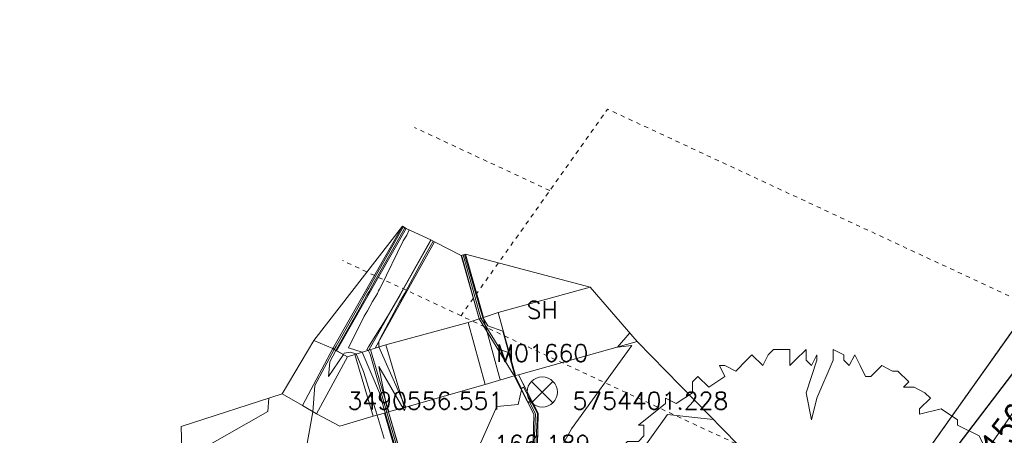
# Model space of a CAD drawing. Header units: metres. Extents: x 3490449 to 3490968, y 5754217 to 5754743.
# Tile 25 of 212: x 3490544 to 3490567, y 5754400 to 5754410. Entities that reach past the tile are written whole.
import ezdxf
from ezdxf.enums import TextEntityAlignment as Align

# ---------------------------------------------------------------- set-up
doc = ezdxf.new("R2010")
doc.units = ezdxf.units.M
doc.header["$LTSCALE"] = 0.25
doc.linetypes.add('Kartierung-07$0$AUSGEZOGEN', pattern=[0])
doc.linetypes.add('Kartierung-07$0$STRICHLINIE', pattern=[19.05, 12.7, -6.35])
for name, color, linetype, lineweight, true_color in [('Kartierung-07$0$$BRUCH', 7, 'Continuous', 18, 0x82563a), ('Kartierung-07$0$$HOEHEN_Haupt', 7, 'Continuous', 18, 0x82563a), ('Kartierung-07$0$$HOEHEN_Mittel', 7, 'Continuous', 18, 0x82563a), ('Kartierung-07$0$$P_INF_FL', 7, 'Kartierung-07$0$AUSGEZOGEN', 18, 0x82563a), ('Kartierung-07$0$$P_INF_H_Schacht', 7, 'Kartierung-07$0$AUSGEZOGEN', 18, 0x82563a), ('Kartierung-07$0$$P_INF_NR_Schacht', 7, 'Kartierung-07$0$AUSGEZOGEN', 18, 0x82563a), ('Kartierung-07$0$$P_INF_X', 7, 'Kartierung-07$0$AUSGEZOGEN', 18, 0x82563a), ('Kartierung-07$0$B_Bau', 7, 'Continuous', 18, 0x82563a), ('Kartierung-07$0$B_Baum', 7, 'Continuous', 18, 0x82563a), ('Kartierung-07$0$B_Haus_aus', 7, 'Kartierung-07$0$AUSGEZOGEN', 18, 0x82563a), ('Kartierung-07$0$B_Mauer', 7, 'Kartierung-07$0$AUSGEZOGEN', 18, 0x82563a), ('Kartierung-07$0$Hilfe_DGM', 7, 'Continuous', 18, 0x82563a), ('Kartierung-07$0$SYM_SH', 7, 'Kartierung-07$0$AUSGEZOGEN', 18, 0x82563a)]:
    doc.layers.add(name, color=color, linetype=linetype, lineweight=lineweight, true_color=true_color)
doc.layers.add('Kartierung-07$0$B_MW-Leitung_Aus', color=7, linetype='Continuous', true_color=0x82563a)
doc.layers.add('Kartierung-07$0$B_MW-Leitung_HA_Schrift_Aus', color=7, linetype='Continuous', true_color=0x82563a)
doc.styles.add('Kartierung-07$0$STANDARD', font='romans.shx', dxfattribs={"width": 0.8})

# ---------------------------------------------------------------- blocks, each defined once
blk = doc.blocks.new('Kartierung-07$0$PKT_SH')
at = {"layer": 'Kartierung-07$0$SYM_SH'}
for p, q in [((0.247, 0.247), (-0.247, -0.247)), ((-0.247, 0.247), (0.247, -0.247))]:
    blk.add_line(p, q, dxfattribs=at)
blk.add_circle((0, 0), 0.35, dxfattribs=at)
at = {"layer": 'Kartierung-07$0$$P_INF_FL', "style": 'Kartierung-07$0$STANDARD'}
blk.add_attdef('CODE', text='', height=0.8, dxfattribs=at).set_placement((0, 1.7), align=Align.CENTER)
at = {"layer": 'Kartierung-07$0$$P_INF_H_Schacht', "style": 'Kartierung-07$0$STANDARD'}
blk.add_attdef('H', text='', height=0.8, dxfattribs=at).set_placement((0, -1.4), align=Align.CENTER)
at = {"layer": 'Kartierung-07$0$$P_INF_NR_Schacht', "style": 'Kartierung-07$0$STANDARD'}
blk.add_attdef('NR', text='', height=0.8, dxfattribs=at).set_placement((0, 0.7), align=Align.CENTER)
at = {"layer": 'Kartierung-07$0$$P_INF_X', "style": 'Kartierung-07$0$STANDARD'}
blk.add_attdef('X', text='', height=0.8, dxfattribs=at).set_placement((-0.9, -0.4), align=Align.RIGHT)
blk.add_attdef('Y', (0.7, -0.4), '', height=0.8, dxfattribs=at)
blk = doc.blocks.new('Kartierung-07$0$B_Baum')
at = {"layer": 'Kartierung-07$0$B_Baum'}
blk.add_lwpolyline([(-0.4417, -0.1918), (-0.4667, -0.1793), (-0.4542, -0.1418), (-0.4667, -0.1418), (-0.4792, -0.1543), (-0.4917, -0.1293), (-0.4792, -0.1168), (-0.4792, -0.1043), (-0.4542, -0.0793), (-0.4792, -0.0793), (-0.4917, -0.0543), (-0.4792, -0.0543), (-0.4917, -0.0293), (-0.4917, -0.0043), (-0.4792, 0.0082), (-0.4792, -0.0043), (-0.4667, -0.0043), (-0.4542, 0.0082), (-0.4667, 0.0457), (-0.4917, 0.0332), (-0.5042, 0.0707), (-0.4667, 0.0957), (-0.4792, 0.1082), (-0.4542, 0.1207), (-0.4542, 0.1457), (-0.4542, 0.1707), (-0.4292, 0.1832), (-0.3542, 0.1457), (-0.3417, 0.1582), (-0.2917, 0.1082), (-0.2792, 0.1207), (-0.3292, 0.1707), (-0.3542, 0.1707), (-0.4292, 0.2082), (-0.4417, 0.2332), (-0.4167, 0.2332), (-0.4042, 0.2457), (-0.4167, 0.2832), (-0.4042, 0.2957), (-0.3792, 0.2957), (-0.3667, 0.3082), (-0.3667, 0.3332), (-0.3792, 0.3332), (-0.3167, 0.3832), (-0.3167, 0.3957), (-0.2917, 0.3832), (-0.2542, 0.4082), (-0.2542, 0.4332), (-0.2417, 0.4457), (-0.2167, 0.4207), (-0.1792, 0.4457), (-0.1917, 0.4707), (-0.1792, 0.4707), (-0.1542, 0.4582), (-0.1292, 0.4832), (-0.1167, 0.4957), (-0.0917, 0.4707), (-0.0792, 0.4957), (-0.0667, 0.5082), (-0.0292, 0.5082), (-0.0292, 0.4707), (-0.0167, 0.4832), (0.0083, 0.5082), (0.0083, 0.4832), (0.0208, 0.4707), (0.0333, 0.4957), (0.0333, 0.4832), (0.0083, 0.4082), (0.0208, 0.3457), (0.0333, 0.3957), (0.0708, 0.4832), (0.0708, 0.5082), (0.0958, 0.4957), (0.0958, 0.4832), (0.1083, 0.4707), (0.1208, 0.4957), (0.1333, 0.4707), (0.1458, 0.4457), (0.1583, 0.4457), (0.1833, 0.4707), (0.2083, 0.4582), (0.2208, 0.4582), (0.2458, 0.4332), (0.2333, 0.4207), (0.2583, 0.4207), (0.2833, 0.4082), (0.2958, 0.3957), (0.2708, 0.3707), (0.2708, 0.3582), (0.3208, 0.3707), (0.3583, 0.3457), (0.3583, 0.3332), (0.4083, 0.3082), (0.4208, 0.2832), (0.4208, 0.2582), (0.4583, 0.2457), (0.4333, 0.2207), (0.4583, 0.1957), (0.4083, 0.1832), (0.2958, 0.1332), (0.3083, 0.1207), (0.4208, 0.1582), (0.4833, 0.1457), (0.4708, 0.1207), (0.5083, 0.0957), (0.4958, 0.0832), (0.4958, 0.0707), (0.4833, 0.0457), (0.5083, -0.0168), (0.4958, -0.0293), (0.4958, -0.0918), (0.4833, -0.1168), (0.4583, -0.0793), (0.3583, -0.0668), (0.3833, -0.0918), (0.4083, -0.1043), (0.4333, -0.1293), (0.4208, -0.1918), (0.4583, -0.2168), (0.4333, -0.2418), (0.3958, -0.2418), (0.4208, -0.2793), (0.3958, -0.2918), (0.3833, -0.3418), (0.3708, -0.3418), (0.2583, -0.2293), (0.2208, -0.2418), (0.2583, -0.2668), (0.2958, -0.3043), (0.3083, -0.3793), (0.2833, -0.4168), (0.2583, -0.4043), (0.2458, -0.4418), (0.2083, -0.4293), (0.1458, -0.5043), (0.1208, -0.4793), (0.0833, -0.5168), (0.0833, -0.4793), (0.0583, -0.5043), (0.0333, -0.5043), (0.0333, -0.4543), (0.0208, -0.3668), (-0.0167, -0.5043), (-0.0417, -0.5043), (-0.0667, -0.4793), (-0.1042, -0.4918), (-0.1292, -0.4918), (-0.1167, -0.4668), (-0.1417, -0.4543), (-0.1542, -0.4793), (-0.1917, -0.4543), (-0.1167, -0.3668), (-0.1167, -0.3293), (-0.1542, -0.3293), (-0.1792, -0.4043), (-0.2292, -0.4418), (-0.2542, -0.4418), (-0.2542, -0.4043), (-0.3042, -0.4043), (-0.3167, -0.3918), (-0.3167, -0.3668), (-0.3417, -0.3668), (-0.3917, -0.3168), (-0.3417, -0.2668), (-0.2917, -0.2293), (-0.3042, -0.2043), (-0.3917, -0.2918), (-0.4042, -0.2668), (-0.4417, -0.2418), (-0.3042, -0.1543), (-0.3042, -0.1293), (-0.2792, -0.1043), (-0.2792, -0.0918), (-0.3542, -0.1668), (-0.3792, -0.1668), (-0.4417, -0.1918)], dxfattribs=at)

msp = doc.modelspace()

# ---------------------------------------------------------------- linework, layer by layer
at = {"layer": 'Kartierung-07$0$$BRUCH', "ltscale": 0.02}
for p, q in [((3490551.71, 5754402.231), (3490553.321, 5754405.06)), ((3490553.408, 5754405.011), (3490551.797, 5754402.181)), ((3490552.546, 5754402.2), (3490553.974, 5754404.75)), ((3490554.061, 5754404.701), (3490552.685, 5754402.243)), ((3490555.095, 5754402.923), (3490554.678, 5754404.389)), ((3490554.774, 5754404.416), (3490555.19, 5754402.954)), ((3490557.661, 5754403.653), (3490555.531, 5754403.067)), ((3490567.832, 5754403.223), (3490564.443, 5754398.446)), ((3490555.095, 5754402.923), (3490554.842, 5754402.839)), ((3490555.19, 5754402.954), (3490555.095, 5754402.923)), ((3490555.531, 5754403.067), (3490555.19, 5754402.954)), ((3490555.931, 5754401.608), (3490555.531, 5754403.067)), ((3490554.842, 5754402.839), (3490552.935, 5754402.321)), ((3490554.842, 5754402.839), (3490555.233, 5754401.406)), ((3490551.71, 5754402.231), (3490551.271, 5754402.42)), ((3490556.002, 5754401.628), (3490558.744, 5754402.396)), ((3490551.011, 5754400.916), (3490551.71, 5754402.231)), ((3490551.71, 5754402.231), (3490551.797, 5754402.181)), ((3490551.797, 5754402.181), (3490552.051, 5754402.042)), ((3490552.546, 5754402.2), (3490552.219, 5754402.099)), ((3490552.685, 5754402.243), (3490552.546, 5754402.2)), ((3490552.935, 5754402.321), (3490552.685, 5754402.243)), ((3490552.935, 5754402.321), (3490553.364, 5754400.873)), ((3490552.051, 5754402.042), (3490551.332, 5754400.721)), ((3490552.219, 5754402.099), (3490552.051, 5754402.042)), ((3490552.646, 5754400.668), (3490552.219, 5754402.099)), ((3490555.233, 5754401.406), (3490555.904, 5754401.6)), ((3490555.904, 5754401.6), (3490555.931, 5754401.608)), ((3490556.358, 5754400.717), (3490555.904, 5754401.6)), ((3490555.931, 5754401.608), (3490556.002, 5754401.628)), ((3490556.002, 5754401.628), (3490556.459, 5754400.74)), ((3490553.364, 5754400.873), (3490555.233, 5754401.406)), ((3490550.536, 5754401.183), (3490551.011, 5754400.916)), ((3490551.011, 5754400.916), (3490551.332, 5754400.721)), ((3490553, 5754400.769), (3490553.364, 5754400.873)), ((3490551.332, 5754400.721), (3490551.87, 5754400.436)), ((3490551.87, 5754400.436), (3490552.646, 5754400.668)), ((3490552.646, 5754400.668), (3490552.904, 5754400.741)), ((3490552.904, 5754400.741), (3490553, 5754400.769)), ((3490553.334, 5754399.265), (3490552.904, 5754400.741)), ((3490553, 5754400.769), (3490553.437, 5754399.27)), ((3490556.327, 5754399.296), (3490556.358, 5754400.717)), ((3490556.459, 5754400.74), (3490556.426, 5754399.241))]:
    msp.add_line(p, q, dxfattribs=at)
at = {"layer": 'Kartierung-07$0$$HOEHEN_Haupt', "ltscale": 0.02}
for points in [[(3490542.853, 5754384.502), (3490544.78, 5754387.792), (3490544.986, 5754390.409), (3490545.431, 5754391.363), (3490548.534, 5754394.632), (3490549.947, 5754396.596), (3490549.172, 5754397.253), (3490549.962, 5754398.649), (3490550.974, 5754399.225), (3490551.245, 5754400.774), (3490551.297, 5754401.376), (3490551.743, 5754402.212), (3490551.766, 5754402.254), (3490551.786, 5754402.288), (3490551.978, 5754402.631), (3490552.356, 5754403.3), (3490552.406, 5754403.389), (3490552.529, 5754403.606), (3490552.542, 5754403.63), (3490552.552, 5754403.647), (3490552.748, 5754403.997), (3490553.323, 5754405.014), (3490553.342, 5754405.048), (3490553.342, 5754405.048)], [(3490554.685, 5754404.391), (3490554.716, 5754404.282), (3490555.095, 5754402.923), (3490555.88, 5754401.645), (3490555.894, 5754401.64), (3490555.905, 5754401.6), (3490556.069, 5754401.279), (3490555.992, 5754400.941), (3490555.5, 5754400.892), (3490554.788, 5754399.282), (3490554.558, 5754398.364), (3490554.377, 5754397.569), (3490553.281, 5754397.217), (3490553.143, 5754397.044), (3490552.926, 5754396.976), (3490552.47, 5754396.031), (3490550.866, 5754395.803), (3490549.251, 5754393.557), (3490547.18, 5754391.375), (3490545.885, 5754388.601), (3490545.787, 5754387.355), (3490543.403, 5754383.285)]]:
    msp.add_lwpolyline(points, dxfattribs=at)
at = {"layer": 'Kartierung-07$0$$HOEHEN_Mittel', "ltscale": 0.02}
for points in [[(3490552.9, 5754400.15), (3490552.732, 5754400.692), (3490552.42, 5754401.7), (3490552.247, 5754402.108), (3490552.111, 5754402.15), (3490551.975, 5754402.128), (3490551.954, 5754402.095), (3490551.609, 5754401.589), (3490551.637, 5754401.924), (3490551.78, 5754402.191), (3490551.787, 5754402.204), (3490551.828, 5754402.277), (3490552.239, 5754403.007), (3490552.385, 5754403.266), (3490552.497, 5754403.467), (3490552.547, 5754403.554), (3490552.578, 5754403.61), (3490552.6, 5754403.649), (3490553.059, 5754404.465), (3490553.326, 5754404.938), (3490553.377, 5754405.028), (3490553.377, 5754405.029)], [(3490553.261, 5754399.595), (3490552.923, 5754400.747), (3490552.79, 5754401.206), (3490552.389, 5754402.151), (3490552.07, 5754402.249), (3490552.438, 5754402.982), (3490552.515, 5754403.104), (3490552.625, 5754403.324), (3490552.741, 5754403.507), (3490552.769, 5754403.565), (3490552.789, 5754403.607), (3490552.822, 5754403.66), (3490553.335, 5754404.724), (3490553.421, 5754404.854), (3490553.421, 5754404.854), (3490553.478, 5754404.979)], [(3490542.749, 5754383.032), (3490545.384, 5754387.53), (3490545.525, 5754389.325), (3490546.48, 5754391.37), (3490548.964, 5754393.987), (3490550.901, 5754396.68), (3490552.824, 5754396.954), (3490553.032, 5754397.385), (3490553.198, 5754398.217), (3490553.392, 5754399.268), (3490553.137, 5754400.154), (3490552.96, 5754400.757), (3490552.57, 5754402.102), (3490552.53, 5754402.195), (3490552.499, 5754402.205), (3490552.535, 5754402.277), (3490552.82, 5754402.729), (3490552.824, 5754402.738), (3490553.022, 5754403.05), (3490553.265, 5754403.475), (3490553.378, 5754403.672), (3490553.383, 5754403.682), (3490553.412, 5754403.736), (3490553.985, 5754404.744)], [(3490553.429, 5754399.27), (3490553.012, 5754400.713), (3490552.996, 5754400.768), (3490552.954, 5754400.914), (3490552.775, 5754401.822), (3490553.331, 5754400.864), (3490553.367, 5754400.8), (3490553.39, 5754400.88), (3490553.387, 5754400.904), (3490553.31, 5754401.054), (3490552.776, 5754402.271), (3490552.774, 5754402.402), (3490552.868, 5754402.578), (3490553.254, 5754403.305), (3490553.35, 5754403.473), (3490553.374, 5754403.515), (3490553.445, 5754403.647), (3490553.823, 5754404.347), (3490554.033, 5754404.717)], [(3490556.335, 5754399.387), (3490556.395, 5754400.725), (3490556.245, 5754401.006), (3490556.227, 5754400.99), (3490555.914, 5754401.603), (3490555.767, 5754402.139), (3490555.587, 5754402.202), (3490555.135, 5754402.936), (3490554.918, 5754403.717), (3490554.721, 5754404.401)], [(3490556.381, 5754399.266), (3490556.419, 5754400.301), (3490556.438, 5754400.735), (3490556.114, 5754401.342), (3490556.075, 5754401.307), (3490555.923, 5754401.605), (3490555.64, 5754402.638), (3490555.293, 5754402.759), (3490555.176, 5754402.949), (3490555.119, 5754403.152), (3490554.757, 5754404.411)], [(3490546.272, 5754382.379), (3490546.032, 5754383.098), (3490545.58, 5754385.709), (3490546.391, 5754387.093), (3490546.424, 5754387.516), (3490548.229, 5754391.382), (3490549.681, 5754392.912), (3490550.814, 5754394.487), (3490551.938, 5754394.647), (3490552.258, 5754395.309), (3490553.353, 5754395.652), (3490554.052, 5754396.53), (3490555.727, 5754397.069), (3490556.095, 5754397.521), (3490557.095, 5754397.727), (3490556.509, 5754399.194), (3490556.588, 5754399.23), (3490557.227, 5754400.376), (3490558.619, 5754402.306), (3490558.287, 5754402.268), (3490558.573, 5754402.594)], [(3490567.319, 5754397.201), (3490565.842, 5754398.119), (3490566.03, 5754398.721), (3490566.03, 5754398.722), (3490567.892, 5754401.42)], [(3490550.232, 5754401.085), (3490550.21, 5754400.778), (3490548.708, 5754399.924), (3490548.243, 5754399.101)], [(3490547.922, 5754380.841), (3490547.075, 5754382.538), (3490547.007, 5754382.843), (3490546.873, 5754383.245), (3490546.306, 5754386.517), (3490546.592, 5754387.005), (3490546.604, 5754387.155), (3490548.579, 5754391.384), (3490549.825, 5754392.697), (3490550.796, 5754394.048), (3490551.761, 5754394.185), (3490552.036, 5754394.754), (3490553.424, 5754395.188), (3490554.309, 5754396.301), (3490555.876, 5754396.805), (3490556.394, 5754397.443), (3490557.806, 5754397.734), (3490557.429, 5754398.677), (3490558.386, 5754399.106), (3490558.703, 5754399.676), (3490559.447, 5754400.706), (3490560.502, 5754400.595)]]:
    msp.add_lwpolyline(points, dxfattribs=at)
at = {"layer": 'Kartierung-07$0$B_Bau', "ltscale": 0.02}
for points, elevation in [([(3490557.661, 5754403.653), (3490555.531, 5754403.067), (3490555.19, 5754402.954), (3490555.095, 5754402.923), (3490554.842, 5754402.839), (3490552.935, 5754402.321), (3490552.685, 5754402.243), (3490552.546, 5754402.2), (3490552.219, 5754402.099), (3490552.051, 5754402.042), (3490551.71, 5754402.231), (3490551.271, 5754402.42)], 165.716), ([(3490550.536, 5754401.183), (3490551.011, 5754400.916), (3490551.332, 5754400.721), (3490551.87, 5754400.436), (3490552.646, 5754400.668), (3490552.904, 5754400.741), (3490553, 5754400.769), (3490553.364, 5754400.873), (3490555.233, 5754401.406), (3490555.904, 5754401.6), (3490555.931, 5754401.608), (3490556.002, 5754401.628), (3490558.744, 5754402.396)], 166.594)]:
    msp.add_lwpolyline(points, dxfattribs=dict(at, elevation=elevation))
for points in [[(3490555.582, 5754401.507), (3490555.186, 5754402.953)], [(3490555.931, 5754401.608), (3490555.531, 5754403.067)], [(3490554.842, 5754402.839), (3490555.233, 5754401.406)], [(3490551.011, 5754400.916), (3490551.71, 5754402.231)], [(3490552.578, 5754402.21), (3490553.005, 5754400.77)], [(3490552.935, 5754402.321), (3490553.364, 5754400.873)], [(3490552.051, 5754402.042), (3490551.332, 5754400.721)], [(3490552.646, 5754400.668), (3490552.219, 5754402.099)]]:
    msp.add_lwpolyline(points, dxfattribs=at)
at = {"layer": 'Kartierung-07$0$B_Haus_aus', "linetype": 'Kartierung-07$0$STRICHLINIE', "ltscale": 0.01}
for p, q in [((3490556.726, 5754405.887), (3490553.601, 5754407.342)), ((3490554.673, 5754402.993), (3490551.93, 5754404.27))]:
    msp.add_line(p, q, dxfattribs=at)
at = {"layer": 'Kartierung-07$0$B_Haus_aus', "linetype": 'Kartierung-07$0$STRICHLINIE', "ltscale": 0.02, "flags": 128}
msp.add_lwpolyline([(3490564.443, 5754398.446), (3490567.832, 5754403.223), (3490558.061, 5754407.77), (3490554.673, 5754402.993), (3490564.443, 5754398.446)], dxfattribs=at)
at = {"layer": 'Kartierung-07$0$B_Mauer', "ltscale": 0.02}
for points in [[(3490551.71, 5754402.231), (3490553.321, 5754405.06)], [(3490553.408, 5754405.011), (3490551.797, 5754402.181)], [(3490552.546, 5754402.2), (3490553.974, 5754404.75)], [(3490554.061, 5754404.701), (3490552.685, 5754402.243)], [(3490555.095, 5754402.923), (3490554.678, 5754404.389)], [(3490554.774, 5754404.416), (3490555.19, 5754402.954)], [(3490556.327, 5754399.296), (3490556.358, 5754400.717), (3490555.904, 5754401.6)], [(3490556.002, 5754401.628), (3490556.201, 5754401.241)], [(3490556.358, 5754400.936), (3490556.459, 5754400.74)], [(3490552.989, 5754397.383), (3490553.334, 5754399.265), (3490552.904, 5754400.741)], [(3490553, 5754400.769), (3490553.437, 5754399.27), (3490553.091, 5754397.387)], [(3490556.459, 5754400.74), (3490556.426, 5754399.241)]]:
    msp.add_lwpolyline(points, dxfattribs=at)
at = {"layer": 'Kartierung-07$0$B_MW-Leitung_Aus', "ltscale": 0.02}
msp.add_line((3490562.138, 5754394.733), (3490571.779, 5754407.355), dxfattribs=at)
at = {"layer": 'Kartierung-07$0$Hilfe_DGM', "ltscale": 0.02}
msp.add_lwpolyline([(3490542.74, 5754388.813), (3490544.515, 5754391.357), (3490548.355, 5754394.901), (3490548.207, 5754400.434), (3490550.536, 5754401.183), (3490551.271, 5754402.42), (3490553.321, 5754405.06), (3490553.408, 5754405.011), (3490553.974, 5754404.75), (3490554.061, 5754404.701), (3490554.678, 5754404.389), (3490554.774, 5754404.416), (3490557.661, 5754403.653), (3490558.744, 5754402.396), (3490561.064, 5754400.019), (3490561.305, 5754399.907), (3490564.29, 5754398.518), (3490564.443, 5754398.446), (3490567.832, 5754403.223), (3490568.594, 5754404.412), (3490567.53, 5754404.764), (3490567.99, 5754406.115), (3490570.382, 5754408.454), (3490565.031, 5754414.106)], dxfattribs=at)

# ---------------------------------------------------------------- block references
at = {"layer": 'Kartierung-07$0$B_Baum', "xscale": 10, "yscale": 10, "zscale": 10}
msp.add_blockref('Kartierung-07$0$B_Baum', (3490562.565, 5754397.131, 320.159), dxfattribs=at)
at = {"layer": 'Kartierung-07$0$B_Mauer'}
ref = msp.add_blockref('Kartierung-07$0$PKT_SH', (3490556.551, 5754401.228, 166.189), dxfattribs=at)
ref.add_attrib('Y', '5754401.228', (3490557.251, 5754400.828, 166.189), dxfattribs={"layer": 'Kartierung-07$0$$P_INF_X', "height": 0.4, "style": 'Kartierung-07$0$STANDARD'})
ref.add_attrib('X', '3490556.551', dxfattribs={"layer": 'Kartierung-07$0$$P_INF_X', "height": 0.4, "style": 'Kartierung-07$0$STANDARD'}).set_placement((3490555.651, 5754400.828, 166.189), align=Align.RIGHT)
ref.add_attrib('H', '166.189', dxfattribs={"layer": 'Kartierung-07$0$$P_INF_H_Schacht', "height": 0.4, "style": 'Kartierung-07$0$STANDARD'}).set_placement((3490556.551, 5754399.828, 166.189), align=Align.CENTER)
ref.add_attrib('CODE', 'SH', dxfattribs={"layer": 'Kartierung-07$0$$P_INF_FL', "height": 0.4, "style": 'Kartierung-07$0$STANDARD'}).set_placement((3490556.551, 5754402.928, 166.189), align=Align.CENTER)
ref.add_attrib('NR', 'M01660', dxfattribs={"layer": 'Kartierung-07$0$$P_INF_NR_Schacht', "height": 0.4, "style": 'Kartierung-07$0$STANDARD'}).set_placement((3490556.551, 5754401.928, 166.189), align=Align.CENTER)

# ---------------------------------------------------------------- texts
at = {"layer": 'Kartierung-07$0$B_MW-Leitung_HA_Schrift_Aus', "ltscale": 0.02, "style": 'Kartierung-07$0$STANDARD', "width": 0.8}
msp.add_text('DN 150 Stz', height=0.625, rotation=52.8497, dxfattribs=at).set_placement((3490566.381, 5754398.631))

doc.saveas('drawing.dxf')
